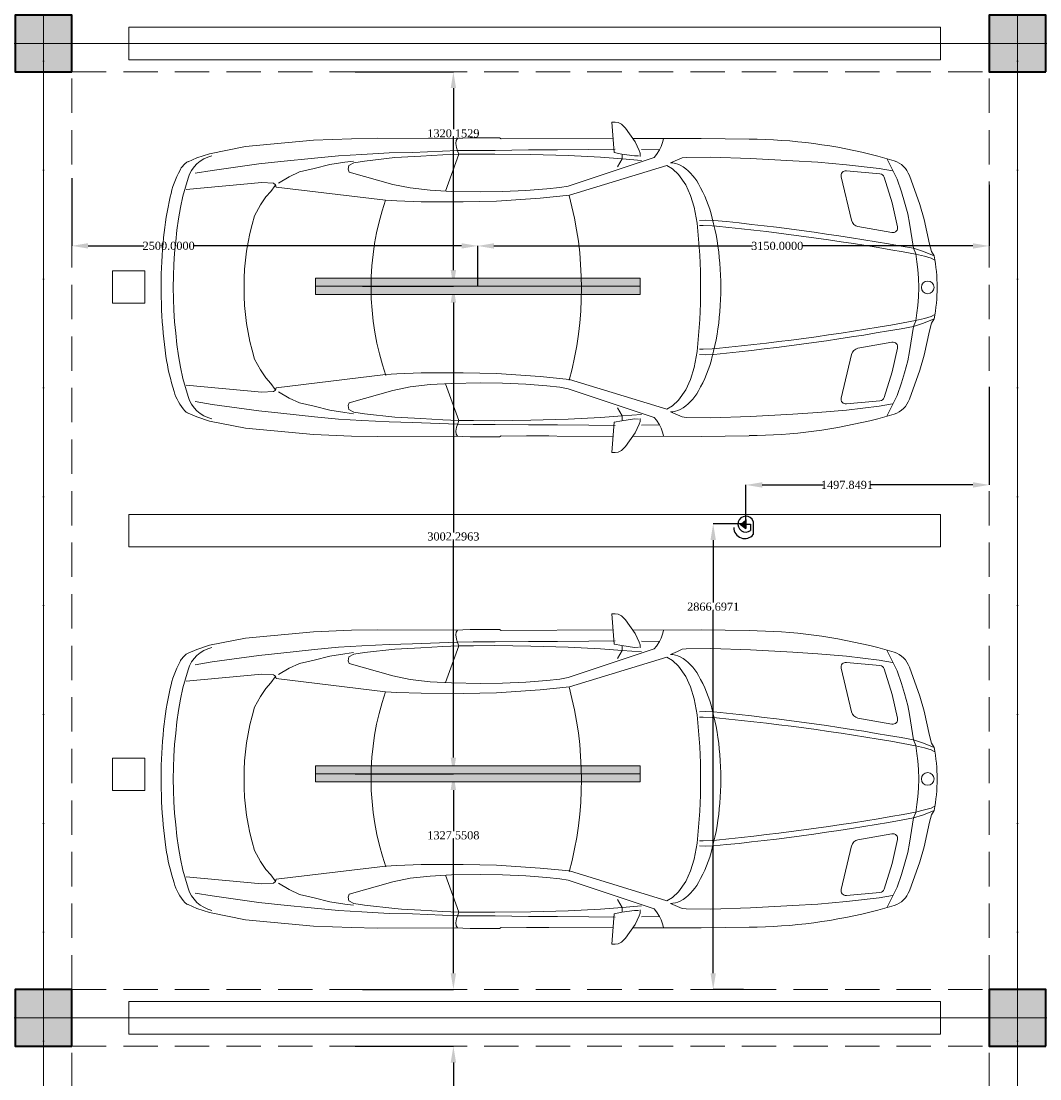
# Model space of a CAD drawing. Header units: inches. Extents: x -177438 to 34922, y -9538 to 55319.
# Tile 37 of 59: x 13631 to 19906, y -753 to 5760. Entities that reach past the tile are written whole.
import ezdxf
from ezdxf.enums import TextEntityAlignment as Align

# ---------------------------------------------------------------- set-up
doc = ezdxf.new("R2010")
doc.units = ezdxf.units.IN
doc.header["$MEASUREMENT"] = 0
doc.linetypes.add('Dot & Dashed', pattern=[670.277762, 317.5, -176.388889, 0, -176.388874])
doc.linetypes.add('Hidden', pattern=[317.5, 211.666667, -105.833333])
for name, color, linetype in [('- განათება', 7, 'Continuous'), ('Structural - Bearing', 7, 'Continuous'), ('Structural - Grid', 7, 'Continuous')]:
    doc.layers.add(name, color=color, linetype=linetype)
for name, color, linetype, lineweight in [('New_2D Drafting - General_Pen_No__2', 8, 'Continuous', 15), ('New_Interior - Furniture _Pen_No__1', 7, 'Continuous', 13), ('Structural - Bearing_Pen_No__20', 1, 'Continuous', 0)]:
    doc.layers.add(name, color=color, linetype=linetype, lineweight=lineweight)
for name, color, linetype, lineweight, true_color in [('Structural - Bearing_Pen_No__102', 7, 'Continuous', 13, 0xcccccc), ('Structural - Bearing_Pen_No__161', 7, 'Continuous', 13, 0x6a6a6a), ('Structural - Bearing_Pen_No__28', 7, 'Continuous', 35, 0xa80f02), ('Structural - Bearing_Pen_No__81', 7, 'Continuous', 20, 0x6a6a6a), ('Structural - Grid_Pen_No__81', 7, 'Continuous', 20, 0x6a6a6a)]:
    doc.layers.add(name, color=color, linetype=linetype, lineweight=lineweight, true_color=true_color)
doc.styles.add('GENERATED_STYLE_3', font='txt')
doc.styles.get("Standard").update_dxf_attribs({"font": 'arial.ttf'})
doc.dimstyles.get("Standard").update_dxf_attribs({"dimtxt": 0.18, "dimasz": 0.18, "dimexe": 0.18, "dimexo": 0.0625, "dimgap": 0.09, "dimtad": 0, "dimtih": 1, "dimtoh": 1, "dimdec": 4, "dimzin": 0, "dimdsep": 46, "dimtxsty": 'Standard', "dimcen": 0.09, "dimadec": 0, "dimazin": 0, "dimtfac": 1, "dimtdec": 4, "dimtofl": 0, "dimtmove": 0, "dimatfit": 3, "dimfxl": 1, "dimtolj": 1, "dimtzin": 0, "dimarcsym": 0})

# ---------------------------------------------------------------- blocks, each defined once
blk = doc.blocks.new('Column_25', base_point=(-17008.8, 20663))
at = {"layer": 'Structural - Bearing_Pen_No__161', "linetype": 'Continuous', "lineweight": 0, "true_color": 0x6a6a6a}
blk.add_hatch(color=251, dxfattribs=at).paths.add_polyline_path([(-16833.8, 20488), (-16833.8, 20838), (-17183.8, 20838), (-17183.8, 20488)])
at = {"layer": 'Structural - Bearing_Pen_No__20', "color": 1, "linetype": 'Continuous', "lineweight": 0}
for p, q in [((-17008.8, 20743), (-17008.8, 20918)), ((-17088.8, 20663), (-17263.8, 20663)), ((-16928.8, 20663), (-16753.8, 20663)), ((-17008.8, 20583), (-17008.8, 20408))]:
    blk.add_line(p, q, dxfattribs=at)
blk.add_point((-17008.8, 20663), dxfattribs=at)
at = {"layer": 'Structural - Bearing_Pen_No__28', "color": 14, "linetype": 'Continuous', "lineweight": 35, "true_color": 0xa80f02, "flags": 128}
blk.add_lwpolyline([(-16833.8, 20488), (-16833.8, 20838), (-17183.8, 20838), (-17183.8, 20488)], close=True, dxfattribs=at)
blk = doc.blocks.new('Column_26', base_point=(-17008.8, 26663))
at = {"layer": 'Structural - Bearing_Pen_No__161', "linetype": 'Continuous', "lineweight": 0, "true_color": 0x6a6a6a}
blk.add_hatch(color=251, dxfattribs=at).paths.add_polyline_path([(-16833.8, 26488), (-16833.8, 26838), (-17183.8, 26838), (-17183.8, 26488)])
at = {"layer": 'Structural - Bearing_Pen_No__20', "color": 1, "linetype": 'Continuous', "lineweight": 0}
for p, q in [((-17008.8, 26743), (-17008.8, 26918)), ((-17088.8, 26663), (-17263.8, 26663)), ((-16928.8, 26663), (-16753.8, 26663)), ((-17008.8, 26583), (-17008.8, 26408))]:
    blk.add_line(p, q, dxfattribs=at)
blk.add_point((-17008.8, 26663), dxfattribs=at)
at = {"layer": 'Structural - Bearing_Pen_No__28', "color": 14, "linetype": 'Continuous', "lineweight": 35, "true_color": 0xa80f02, "flags": 128}
blk.add_lwpolyline([(-16833.8, 26488), (-16833.8, 26838), (-17183.8, 26838), (-17183.8, 26488)], close=True, dxfattribs=at)
blk = doc.blocks.new('Column_29', base_point=(-11008.8, 20663))
at = {"layer": 'Structural - Bearing_Pen_No__161', "linetype": 'Continuous', "lineweight": 0, "true_color": 0x6a6a6a}
blk.add_hatch(color=251, dxfattribs=at).paths.add_polyline_path([(-10833.8, 20488), (-10833.8, 20838), (-11183.8, 20838), (-11183.8, 20488)])
at = {"layer": 'Structural - Bearing_Pen_No__20', "color": 1, "linetype": 'Continuous', "lineweight": 0}
for p, q in [((-11008.8, 20743), (-11008.8, 20918)), ((-11088.8, 20663), (-11263.8, 20663)), ((-10928.8, 20663), (-10753.8, 20663)), ((-11008.8, 20583), (-11008.8, 20408))]:
    blk.add_line(p, q, dxfattribs=at)
blk.add_point((-11008.8, 20663), dxfattribs=at)
at = {"layer": 'Structural - Bearing_Pen_No__28', "color": 14, "linetype": 'Continuous', "lineweight": 35, "true_color": 0xa80f02, "flags": 128}
blk.add_lwpolyline([(-10833.8, 20488), (-10833.8, 20838), (-11183.8, 20838), (-11183.8, 20488)], close=True, dxfattribs=at)
blk = doc.blocks.new('Column_30', base_point=(-11008.8, 26663))
at = {"layer": 'Structural - Bearing_Pen_No__161', "linetype": 'Continuous', "lineweight": 0, "true_color": 0x6a6a6a}
blk.add_hatch(color=251, dxfattribs=at).paths.add_polyline_path([(-10833.8, 26488), (-10833.8, 26838), (-11183.8, 26838), (-11183.8, 26488)])
at = {"layer": 'Structural - Bearing_Pen_No__20', "color": 1, "linetype": 'Continuous', "lineweight": 0}
for p, q in [((-11008.8, 26743), (-11008.8, 26918)), ((-11088.8, 26663), (-11263.8, 26663)), ((-10928.8, 26663), (-10753.8, 26663)), ((-11008.8, 26583), (-11008.8, 26408))]:
    blk.add_line(p, q, dxfattribs=at)
blk.add_point((-11008.8, 26663), dxfattribs=at)
at = {"layer": 'Structural - Bearing_Pen_No__28', "color": 14, "linetype": 'Continuous', "lineweight": 35, "true_color": 0xa80f02, "flags": 128}
blk.add_lwpolyline([(-10833.8, 26488), (-10833.8, 26838), (-11183.8, 26838), (-11183.8, 26488)], close=True, dxfattribs=at)
blk = doc.blocks.new('Standard grid marker')
at = {"layer": 'Structural - Grid_Pen_No__81', "color": 251, "linetype": 'Continuous', "lineweight": 20, "true_color": 0x6a6a6a}
blk.add_line((1000, 0), (51328.1, 0), dxfattribs=at)
at = {"layer": 'Structural - Grid_Pen_No__81', "color": 251, "lineweight": 20, "true_color": 0x6a6a6a, "style": 'GENERATED_STYLE_3'}
for tag, p in [('AC_MarkerText_1_0', (-100, -144)), ('AC_MarkerText_1_1', (52428.1, -144))]:
    blk.add_attdef(tag, text='', height=100, rotation=180, dxfattribs=at).set_placement(p, align=Align.TOP_CENTER)
blk = doc.blocks.new('Standard grid marker_2')
at = {"layer": 'Structural - Grid_Pen_No__81', "color": 251, "linetype": 'Continuous', "lineweight": 20, "true_color": 0x6a6a6a}
blk.add_line((1000, 0), (27734.9, 0), dxfattribs=at)
at = {"layer": 'Structural - Grid_Pen_No__81', "color": 251, "lineweight": 20, "true_color": 0x6a6a6a, "style": 'GENERATED_STYLE_3'}
for tag, p in [('AC_MarkerText_1_0', (-1.5, -46.7)), ('AC_MarkerText_1_1', (28933.4, -46.7))]:
    blk.add_attdef(tag, text='', height=100, rotation=270, dxfattribs=at).set_placement(p, align=Align.TOP_CENTER)
blk = doc.blocks.new('Parking Place')
at = {"layer": 'New_Interior - Furniture _Pen_No__1', "color": 7, "linetype": 'Continuous', "lineweight": 13, "flags": 128}
for points in [[(1400, 4900), (1600, 4900), (1600, 5100), (1400, 5100)], [(4400, 4900), (4600, 4900), (4600, 5100), (4400, 5100)], [(-100, 0), (100, 0), (100, 5000), (-100, 5000)], [(2900, 0), (3100, 0), (3100, 5000), (2900, 5000)], [(5900, 0), (6100, 0), (6100, 5000), (5900, 5000)]]:
    blk.add_lwpolyline(points, close=True, dxfattribs=at)
blk = doc.blocks.new('Parking Place_2')
at = {"layer": 'New_Interior - Furniture _Pen_No__1', "color": 7, "linetype": 'Continuous', "lineweight": 13, "flags": 128}
for points in [[(1393.75, 4900), (1593.75, 4900), (1593.75, 5100), (1393.75, 5100)], [(4381.25, 4900), (4581.25, 4900), (4581.25, 5100), (4381.25, 5100)], [(2887.5, 0), (3087.5, 0), (3087.5, 5000), (2887.5, 5000)], [(5875, 0), (6075, 0), (6075, 5000), (5875, 5000)]]:
    blk.add_lwpolyline(points, close=True, dxfattribs=at)
blk = doc.blocks.new('Car Symbol 27')
at = {"layer": 'New_Interior - Furniture _Pen_No__1', "color": 7, "linetype": 'Continuous', "lineweight": 13}
for p, q in [((-1983.9, 1016.7), (-2004, 1016.7)), ((-2004, 1016.7), (-1988.6, 830.1)), ((-1964.9, 1014.4), (-1983.9, 1016.7)), ((-1944.8, 1004.3), (-1964.9, 1014.4)), ((-1919.1, 979.7), (-1944.8, 1004.3)), ((-1861.1, 895.8), (-1919.1, 979.7)), ((-3606.5, 915.3), (-3842.3, 905.7)), ((-3450, 918.4), (-3606.5, 915.3)), ((-2966.2, 916.5), (-3450, 918.4)), ((-2876.8, 920.8), (-2966.2, 916.5)), ((-2954.6, 917.1), (-2962.8, 904.3)), ((-2695.9, 920.8), (-2876.8, 920.8)), ((-2685.9, 914), (-2695.9, 920.8)), ((-1998.6, 917.2), (-2684.7, 914.1)), ((-2392, 914.8), (-2530.4, 914.8)), ((-1452.9, 917.2), (-1876.8, 917.1)), ((-1689.1, 897.8), (-1685.5, 917.1)), ((-1158.3, 913.1), (-1452.9, 917.2)), ((-4261.3, 866.7), (-4482.6, 822.9)), ((-3842.3, 905.7), (-4261.3, 866.7)), ((-2962.8, 904.3), (-2965.1, 886.4)), ((-2965.1, 886.4), (-2960.7, 860.7)), ((-2960.7, 860.7), (-2951.8, 839.5)), ((-2146.2, 848.2), (-2338.3, 846.3)), ((-1984.1, 850.2), (-2146.2, 848.2)), ((-1835.5, 843.2), (-1861.1, 895.8)), ((-1710.4, 846.4), (-1821, 848.8)), ((-1710.4, 846.4), (-1700.3, 867.6)), ((-1700.3, 867.6), (-1689.1, 897.8)), ((-4559.4, 797.3), (-4613.8, 774.1)), ((-4482.6, 822.9), (-4559.4, 797.3)), ((-3835.7, 796.2), (-4042.4, 775.3)), ((-3688.1, 810.5), (-3835.7, 796.2)), ((-3542.9, 819.2), (-3688.1, 810.5)), ((-3376.4, 827.9), (-3542.9, 819.2)), ((-3340.7, 798.8), (-3528.4, 777.9)), ((-3232.2, 831), (-3376.4, 827.9)), ((-3298.8, 802), (-3340.7, 798.8)), ((-3179.4, 807.8), (-3298.8, 802)), ((-3232.2, 831), (-2953.9, 842)), ((-3044.7, 815.7), (-3179.4, 807.8)), ((-2946.2, 819.4), (-3044.7, 815.7)), ((-2946.2, 819.4), (-3028.5, 593.2)), ((-2857.9, 843.8), (-2953.9, 842)), ((-2951.8, 839.5), (-2946.2, 819.4)), ((-2855.6, 820.2), (-2946.2, 819.4)), ((-2721.6, 843.6), (-2857.9, 843.8)), ((-2725.4, 821.1), (-2855.6, 820.2)), ((-2503.2, 817.7), (-2725.4, 821.1)), ((-2518.2, 846.6), (-2721.6, 843.6)), ((-2338.3, 846.3), (-2518.2, 846.6)), ((-2272.6, 811.5), (-2503.2, 817.7)), ((-2272.8, 623.8), (-1744, 800.6)), ((-2074.4, 801.2), (-2272.6, 811.5)), ((-1940.7, 790.9), (-2074.4, 801.2)), ((-1988.6, 830.1), (-1942.8, 821.1)), ((-1940.7, 790.9), (-1968.7, 741.8)), ((-1942.8, 821.1), (-1863.5, 809.8)), ((-1940.6, 820), (-1940.7, 790.9)), ((-1821, 782), (-1940.7, 790.9)), ((-1863.5, 809.8), (-1838.9, 810.8)), ((-1830, 826.5), (-1835.5, 843.2)), ((-1828.9, 806.4), (-1830, 826.5)), ((-1744, 800.6), (-1728.3, 817.4)), ((-1728.3, 817.4), (-1710.4, 846.4)), ((-1643.5, 767), (-1599.9, 784.8)), ((-1599.9, 784.8), (-1570.8, 798.1)), ((-1570.8, 798.1), (-1546.2, 800.3)), ((-1546.2, 800.3), (-1393.1, 802.3)), ((-1393.1, 802.3), (-1150.7, 794.1)), ((-1150.7, 794.1), (-888.1, 780.2)), ((-264.4, 779.9), (-366.4, 808.7)), ((-309.9, 792.7), (-273.7, 720)), ((-4464.9, 720.2), (-4571, 702.5)), ((-4178.7, 761), (-4464.9, 720.2)), ((-4042.4, 775.3), (-4178.7, 761)), ((-3836.9, 731.4), (-3927.4, 711.5)), ((-3740.8, 755.9), (-3836.9, 731.4)), ((-3649.1, 770.2), (-3740.8, 755.9)), ((-3594.3, 778), (-3649.1, 770.2)), ((-3623.4, 751.2), (-3627.8, 727.5)), ((-3627.8, 727.5), (-3621.3, 709.9)), ((-3593.2, 767.9), (-3623.4, 751.2)), ((-3528.4, 777.9), (-3593.2, 767.9)), ((-1665.9, 750.2), (-2265.1, 566.8)), ((-1631.2, 730.1), (-1665.9, 750.2)), ((-1593.7, 694.3), (-1631.2, 730.1)), ((-888.1, 780.2), (-734, 771.1)), ((-734, 771.1), (-558.6, 755.1)), ((-352.2, 699.1), (-558.9, 718)), ((-558.6, 755.1), (-356.4, 731.3)), ((-356.4, 731.3), (-275.9, 717.8)), ((-273.7, 720), (-247, 666.3)), ((-4647.2, 561.8), (-4614.1, 671.9)), ((-3991.2, 681.4), (-4057.1, 642.4)), ((-3927.4, 711.5), (-3991.2, 681.4)), ((-3621.3, 709.9), (-3352.1, 634.5)), ((-1548.7, 631.6), (-1593.7, 694.3)), ((-527.7, 412.9), (-590.8, 681.2)), ((-326.2, 678.2), (-276.9, 520.2)), ((-247, 666.3), (-219.2, 588.1)), ((-170.9, 688.4), (-107, 510.6)), ((-4159.9, 645.9), (-4625.9, 602)), ((-4088.4, 641.3), (-4159.9, 645.9)), ((-4105.3, 591.1), (-4134.4, 557.6)), ((-4077.3, 627.9), (-4105.3, 591.1)), ((-4075, 632.4), (-4088.4, 641.3)), ((-4070.6, 617.8), (-4075, 632.4)), ((-3398.1, 536.3), (-4070.6, 617.8)), ((-3352.1, 634.5), (-3247.1, 612)), ((-3247.1, 612), (-3122, 598.4)), ((-3122, 598.4), (-2990.8, 591.1)), ((-2990.8, 591.1), (-2812.5, 587.9)), ((-2812.5, 587.9), (-2677.3, 589.9)), ((-2677.3, 589.9), (-2533.2, 596.3)), ((-2533.2, 596.3), (-2404.7, 606.2)), ((-2404.7, 606.2), (-2324.2, 615)), ((-2324.2, 615), (-2272.8, 623.8)), ((-1519.8, 566.7), (-1548.7, 631.6)), ((-219.2, 588.1), (-200.3, 525.5)), ((-4134.4, 557.6), (-4168, 508.5)), ((-3328.4, 532.4), (-3398.1, 536.3)), ((-3178.7, 527.2), (-3328.4, 532.4)), ((-2919.6, 526), (-3178.7, 527.2)), ((-2714.5, 530.5), (-2919.6, 526)), ((-2445.7, 548.9), (-2714.5, 530.5)), ((-2265, 566.8), (-2445.7, 548.9)), ((-1496.4, 493), (-1519.8, 566.7)), ((-200.3, 525.5), (-181.4, 452.8)), ((-4168, 508.5), (-4205, 441.5)), ((-1478.7, 395.7), (-1496.4, 493)), ((-244, 373.6), (-276.9, 520.2)), ((-107, 510.6), (-80.3, 418)), ((-1426.2, 414.6), (-1463, 412.5)), ((-1374.8, 412.3), (-1426.2, 414.6)), ((-181.4, 452.8), (-170.3, 395.8)), ((-170.3, 395.8), (-146, 240.5)), ((-46.5, 267.1), (-80.3, 418)), ((-1440.4, 380.1), (-1463, 380.1)), ((-1386.8, 378.5), (-1440.4, 380.1)), ((-1360, 376.2), (-1386.8, 378.5)), ((-278.6, 337.5), (-487.9, 375.2)), ((-46.5, 267.1), (-35, 221.2)), ((-146, 240.5), (-131.5, 206.9)), ((-89.5, 222.8), (-146, 240.5)), ((-133.7, 204.7), (-77.9, 191.2)), ((-131.5, 206.9), (-124.9, 156.6)), ((-23.1, 195.6), (-89.5, 222.8)), ((-18.7, 194.4), (-35, 221.2)), ((-124.9, 156.6), (-118.3, 110.8)), ((-77.9, 191.2), (-36.6, 180)), ((-36.6, 180), (-18.7, 169.9)), ((-118.3, 110.8), (-115, 57.2)), ((-115, 57.2), (-112.5, 0)), ((-118.3, -110.8), (-115, -57.2)), ((-115, -57.2), (-112.5, 0)), ((-124.9, -156.6), (-118.3, -110.8)), ((-133.7, -204.7), (-77.9, -191.2)), ((-131.5, -206.9), (-124.9, -156.6)), ((-77.9, -191.2), (-36.6, -180)), ((-36.6, -180), (-18.7, -169.9)), ((-18.7, -194.4), (-35, -221.2)), ((-170.3, -395.8), (-146, -240.5)), ((-146, -240.5), (-131.5, -206.9)), ((-89.5, -222.8), (-146, -240.5)), ((-23.1, -195.6), (-89.5, -222.8)), ((-46.5, -267.1), (-35, -221.2)), ((-46.5, -267.1), (-80.3, -418)), ((-1440.4, -380.1), (-1463, -380.1)), ((-1386.8, -378.5), (-1440.4, -380.1)), ((-1360, -376.2), (-1386.8, -378.5)), ((-278.6, -337.5), (-487.9, -375.2)), ((-244, -373.6), (-276.9, -520.2)), ((-4168, -508.5), (-4205, -441.5)), ((-1478.7, -395.7), (-1496.4, -493)), ((-1426.2, -414.6), (-1463, -412.5)), ((-1374.8, -412.3), (-1426.2, -414.6)), ((-527.7, -412.9), (-590.8, -681.2)), ((-200.3, -525.5), (-181.4, -452.8)), ((-181.4, -452.8), (-170.3, -395.8)), ((-107, -510.6), (-80.3, -418)), ((-4134.4, -557.6), (-4168, -508.5)), ((-1496.4, -493), (-1519.8, -566.7)), ((-326.2, -678.2), (-276.9, -520.2)), ((-170.9, -688.4), (-107, -510.6)), ((-4647.2, -561.8), (-4614.1, -671.9)), ((-4105.3, -591.1), (-4134.4, -557.6)), ((-3398.1, -536.3), (-4070.6, -617.8)), ((-3328.4, -532.4), (-3398.1, -536.3)), ((-3178.7, -527.2), (-3328.4, -532.4)), ((-2919.6, -526), (-3178.7, -527.2)), ((-2714.5, -530.5), (-2919.6, -526)), ((-2445.7, -548.9), (-2714.5, -530.5)), ((-2265, -566.8), (-2445.7, -548.9)), ((-1665.9, -750.2), (-2265.1, -566.8)), ((-1519.8, -566.7), (-1548.7, -631.6)), ((-219.2, -588.1), (-200.3, -525.5)), ((-4159.9, -645.9), (-4625.9, -602)), ((-4088.4, -641.3), (-4159.9, -645.9)), ((-4077.3, -627.9), (-4105.3, -591.1)), ((-4075, -632.4), (-4088.4, -641.3)), ((-4070.6, -617.8), (-4075, -632.4)), ((-3991.2, -681.4), (-4057.1, -642.4)), ((-3621.3, -709.9), (-3352.1, -634.5)), ((-3352.1, -634.5), (-3247.1, -612)), ((-3247.1, -612), (-3122, -598.4)), ((-3122, -598.4), (-2990.8, -591.1)), ((-2946.2, -819.4), (-3028.5, -593.2)), ((-2990.8, -591.1), (-2812.5, -587.9)), ((-2812.5, -587.9), (-2677.3, -589.9)), ((-2677.3, -589.9), (-2533.2, -596.3)), ((-2533.2, -596.3), (-2404.7, -606.2)), ((-2404.7, -606.2), (-2324.2, -615)), ((-2324.2, -615), (-2272.8, -623.8)), ((-2272.8, -623.8), (-1744, -800.6)), ((-1548.7, -631.6), (-1593.7, -694.3)), ((-247, -666.3), (-219.2, -588.1)), ((-4464.9, -720.2), (-4571, -702.5)), ((-3927.4, -711.5), (-3991.2, -681.4)), ((-3836.9, -731.4), (-3927.4, -711.5)), ((-3627.8, -727.5), (-3621.3, -709.9)), ((-1593.7, -694.3), (-1631.2, -730.1)), ((-352.2, -699.1), (-558.9, -718)), ((-273.7, -720), (-247, -666.3)), ((-4559.4, -797.3), (-4613.8, -774.1)), ((-4178.7, -761), (-4464.9, -720.2)), ((-4042.4, -775.3), (-4178.7, -761)), ((-3835.7, -796.2), (-4042.4, -775.3)), ((-3740.8, -755.9), (-3836.9, -731.4)), ((-3649.1, -770.2), (-3740.8, -755.9)), ((-3594.3, -778), (-3649.1, -770.2)), ((-3623.4, -751.2), (-3627.8, -727.5)), ((-3593.2, -767.9), (-3623.4, -751.2)), ((-3528.4, -777.9), (-3593.2, -767.9)), ((-3340.7, -798.8), (-3528.4, -777.9)), ((-1940.7, -790.9), (-1968.7, -741.8)), ((-1631.2, -730.1), (-1665.9, -750.2)), ((-1643.5, -767), (-1599.9, -784.8)), ((-1150.7, -794.1), (-888.1, -780.2)), ((-888.1, -780.2), (-734, -771.1)), ((-734, -771.1), (-558.6, -755.1)), ((-558.6, -755.1), (-356.4, -731.3)), ((-264.4, -779.9), (-366.4, -808.7)), ((-356.4, -731.3), (-275.9, -717.8)), ((-309.9, -792.7), (-273.7, -720)), ((-4482.6, -822.9), (-4559.4, -797.3)), ((-4261.3, -866.7), (-4482.6, -822.9)), ((-3688.1, -810.5), (-3835.7, -796.2)), ((-3542.9, -819.2), (-3688.1, -810.5)), ((-3376.4, -827.9), (-3542.9, -819.2)), ((-3232.2, -831), (-3376.4, -827.9)), ((-3298.8, -802), (-3340.7, -798.8)), ((-3179.4, -807.8), (-3298.8, -802)), ((-3232.2, -831), (-2953.9, -842)), ((-3044.7, -815.7), (-3179.4, -807.8)), ((-2946.2, -819.4), (-3044.7, -815.7)), ((-2960.7, -860.7), (-2953.9, -841)), ((-2953.9, -841), (-2946.2, -819.4)), ((-2857.9, -843.8), (-2953.9, -842)), ((-2855.6, -820.2), (-2946.2, -819.4)), ((-2721.6, -843.6), (-2857.9, -843.8)), ((-2725.4, -821.1), (-2855.6, -820.2)), ((-2503.2, -817.7), (-2725.4, -821.1)), ((-2518.2, -846.6), (-2721.6, -843.6)), ((-2338.3, -846.3), (-2518.2, -846.6)), ((-2272.6, -811.5), (-2503.2, -817.7)), ((-2146.2, -848.2), (-2338.3, -846.3)), ((-2074.4, -801.2), (-2272.6, -811.5)), ((-1940.7, -790.9), (-2074.4, -801.2)), ((-2004, -1016.7), (-1988.6, -830.1)), ((-1988.6, -830.1), (-1942.8, -821.1)), ((-1942.8, -821.1), (-1863.5, -809.8)), ((-1821, -782), (-1940.7, -790.9)), ((-1940.6, -820), (-1940.7, -790.9)), ((-1863.5, -809.8), (-1838.9, -810.8)), ((-1835.5, -843.2), (-1861.1, -895.8)), ((-1830, -826.5), (-1835.5, -843.2)), ((-1828.9, -806.4), (-1830, -826.5)), ((-1710.4, -846.4), (-1821, -848.8)), ((-1744, -800.6), (-1728.3, -817.4)), ((-1728.3, -817.4), (-1710.4, -846.4)), ((-1710.4, -846.4), (-1700.3, -867.6)), ((-1599.9, -784.8), (-1570.8, -798.1)), ((-1570.8, -798.1), (-1546.2, -800.3)), ((-1546.2, -800.3), (-1393.1, -802.3)), ((-1393.1, -802.3), (-1150.7, -794.1)), ((-3842.3, -905.7), (-4261.3, -866.7)), ((-3606.5, -915.3), (-3842.3, -905.7)), ((-2965.1, -886.4), (-2960.7, -860.7)), ((-2962.8, -904.3), (-2965.1, -886.4)), ((-2954.6, -917.1), (-2962.8, -904.3)), ((-1984.1, -850.2), (-2146.2, -848.2)), ((-1861.1, -895.8), (-1919.1, -979.7)), ((-1700.3, -867.6), (-1689.1, -897.8)), ((-1689.1, -897.8), (-1685.5, -917.1)), ((-3450, -918.4), (-3606.5, -915.3)), ((-2966.2, -916.5), (-3450, -918.4)), ((-2876.8, -920.8), (-2966.2, -916.5)), ((-2695.9, -920.8), (-2876.8, -920.8)), ((-2685.9, -914), (-2695.9, -920.8)), ((-1998.6, -917.2), (-2684.7, -914.1)), ((-1452.9, -917.2), (-1876.8, -917.1)), ((-1158.3, -913.1), (-1452.9, -917.2)), ((-1983.9, -1016.7), (-2004, -1016.7)), ((-1964.9, -1014.4), (-1983.9, -1016.7)), ((-1944.8, -1004.3), (-1964.9, -1014.4)), ((-1919.1, -979.7), (-1944.8, -1004.3))]:
    blk.add_line(p, q, dxfattribs=at)
blk.add_circle((-57.9, 0), 39.1, dxfattribs=at)
for centre, radius, start, end in [((-1180, -2307.9), 3221, 75.36916, 89.61475), ((-4422.6, 614.3), 200, 102.99813, 163.26146), ((-4414.7, 561.8), 296, 137.75303, 164.57297), ((-4582.5, 705.3), 75.7, 116.25641, 132.7691), ((-4592, 723), 55.5, 112.99171, 115.54645), ((-1643.5, 634.9), 132, 62.67134, 90), ((-1726.3, 499.8), 290.3, 28.34945, 60.37994), ((-561.6, 688.1), 30, 84.78088, 193.23643), ((-312.1, 637.7), 150, 19.75545, 71.47088), ((-354.9, 669.2), 30, 17.33175, 84.78183), ((-3475.6, 243.3), 1287.3, 162.02808, 171.98842), ((-2192.2, 222.3), 832.4, 14.17197, 29.93663), ((-1944.4, 0), 2760.6, 168.25766, 191.74236), ((-1824.2, 0), 1662.8, 160.97668, 198.81628), ((-4369.4, 3.8), 2178.3, 344.82831, 15.10448), ((-2142.2, 34.3), 2636.9, 171.5296, 177.69036), ((-2728.8, 0), 1540.8, 163.34768, 196.65231), ((-5076.2, 0), 3619.2, 353.72275, 6.27725), ((-2877.3, 33.6), 1542.9, 4.31369, 14.73835), ((-2771.5, -14053.9), 14533.5, 79.59238, 84.48533), ((-479.1, 424.4), 50, 193.23683, 259.79265), ((-2753.7, -14059.8), 14503.1, 79.59238, 84.48533), ((-273.3, 367), 30, 259.79184, 12.65608), ((-1532.9, 0), 3247.1, 177.51962, 180.00085), ((-3210.7, 0), 1877.9, 355.42992, 4.56993), ((-1021.6, 0), 1021.6, 349.02719, 10.97288), ((-1505.4, 0), 3274.6, 179.99999, 180.16706), ((-1731, -5.1), 3049, 180.08431, 185.67459), ((-2877.3, -33.6), 1542.9, 345.26146, 355.68616), ((-2771.5, 14053.9), 14533.5, 275.51468, 280.40763), ((-2753.7, 14059.8), 14503.1, 275.51468, 280.40763), ((-2887.2, -128.9), 1886.2, 185.40305, 193.11311), ((-479.1, -424.4), 50, 100.20739, 166.76344), ((-273.3, -367), 30, 347.34436, 100.20808), ((-2192.2, -222.3), 832.4, 330.06304, 345.82785), ((-4110.2, -426.5), 627.7, 191.99187, 208.13274), ((-1726.3, -499.8), 290.3, 299.61936, 331.65022), ((-4422.6, -614.3), 200, 196.73854, 257.00187), ((-561.6, -688.1), 30, 166.76402, 275.21908), ((-354.9, -669.2), 30, 275.21817, 342.66825), ((-312.1, -637.7), 150, 288.52909, 340.24455), ((-4489.4, -620.3), 202.1, 210.34692, 218.91286), ((-4557.5, -675.7), 114.3, 218.74756, 231.27811), ((-4587, -712.5), 67.2, 231.27361, 246.53558), ((-1643.5, -634.9), 132, 269.99959, 297.32769), ((-1180, 2307.9), 3221, 270.38525, 284.63084)]:
    blk.add_arc(centre, radius, start, end, dxfattribs=at)
blk = doc.blocks.new('Beam_3', base_point=(-11008.8, 14663))
at = {"layer": 'Structural - Bearing_Pen_No__102', "color": 254, "linetype": 'Hidden', "lineweight": 13, "true_color": 0xcccccc}
for p, q in [((-11183.8, 20838), (-11183.8, 26488)), ((-11183.8, 14838), (-11183.8, 20488))]:
    blk.add_line(p, q, dxfattribs=at)
at = {"layer": 'Structural - Bearing_Pen_No__81', "color": 251, "linetype": 'Dot & Dashed', "lineweight": 20, "true_color": 0x6a6a6a}
blk.add_line((-11008.8, 14663), (-11008.8, 39096.2), dxfattribs=at)
blk = doc.blocks.new('Beam_4', base_point=(-17008.8, 14663))
at = {"layer": 'Structural - Bearing_Pen_No__102', "color": 254, "linetype": 'Hidden', "lineweight": 13, "true_color": 0xcccccc}
for p, q in [((-16833.8, 20838), (-16833.8, 26488)), ((-16833.8, 14838), (-16833.8, 20488))]:
    blk.add_line(p, q, dxfattribs=at)
at = {"layer": 'Structural - Bearing_Pen_No__81', "color": 251, "linetype": 'Dot & Dashed', "lineweight": 20, "true_color": 0x6a6a6a}
blk.add_line((-17008.8, 14663), (-17008.8, 39096.2), dxfattribs=at)
blk = doc.blocks.new('Beam_11', base_point=(-47008.8, 20663))
at = {"layer": 'Structural - Bearing_Pen_No__102', "color": 254, "linetype": 'Hidden', "lineweight": 13, "true_color": 0xcccccc}
for p, q in [((-16833.8, 20838), (-11183.8, 20838)), ((-16833.8, 20488), (-11183.8, 20488))]:
    blk.add_line(p, q, dxfattribs=at)
at = {"layer": 'Structural - Bearing_Pen_No__81', "color": 251, "linetype": 'Dot & Dashed', "lineweight": 20, "true_color": 0x6a6a6a}
blk.add_line((-47008.8, 20663), (991.2, 20663), dxfattribs=at)
blk = doc.blocks.new('Beam_12', base_point=(-47008.8, 26663))
at = {"layer": 'Structural - Bearing_Pen_No__102', "color": 254, "linetype": 'Hidden', "lineweight": 13, "true_color": 0xcccccc}
blk.add_line((-16833.8, 26488), (-11183.8, 26488), dxfattribs=at)
at = {"layer": 'Structural - Bearing_Pen_No__81', "color": 251, "linetype": 'Dot & Dashed', "lineweight": 20, "true_color": 0x6a6a6a}
blk.add_line((-47008.8, 26663), (991.2, 26663), dxfattribs=at)
blk = doc.blocks.new('მოძრაობის დეტექტორი')
at = {"layer": '- განათება'}
h = blk.add_hatch(color=6, dxfattribs=at)
h.dxf.hatch_style = 1
h.paths.add_polyline_path([(-100, -1), (1, -123), (100, 1)])
at = {"layer": '- განათება', "color": 6}
for p, q in [((-100, -1), (100, 1)), ((-58, 165), (233, 165)), ((0, 106), (143, 106)), ((1, -123), (100, 1))]:
    blk.add_line(p, q, dxfattribs=at)
blk.add_lwpolyline([(0, 0), (0, 106)], dxfattribs=at)
for centre, radius, start, end in [((3, 0), 176, 110.3272, 37.1447), ((77, -23), 245, 270.0765, 50.2358)]:
    blk.add_arc(centre, radius, start, end, dxfattribs=at)
blk = doc.blocks.new('მოძრაობის დედექტორი')
at = {"layer": '- განათება', "color": 6}
blk.add_blockref('მოძრაობის დეტექტორი', (0, 0), dxfattribs=at)
blk = doc.blocks.new('*D992')
at = {"layer": '- განათება', "color": 0, "lineweight": -2, "transparency": 16777216}
for p, q in [((15688.4, 5447.3), (16293.8, 5447.3)), ((16293.7, 5347.3), (16293.7, 5094.3)), ((16293.7, 4227.1), (16293.7, 5043)), ((15734.4, 4127.1), (16293.8, 4127.1))]:
    blk.add_line(p, q, dxfattribs=at)
at = {"layer": '- განათება', "color": 0, "transparency": 16777216}
for points in [[(16277, 5347.3), (16310.3, 5347.3), (16293.7, 5447.3)], [(16277, 4227.1), (16310.3, 4227.1), (16293.7, 4127.1)]]:
    blk.add_solid(points, dxfattribs=at)
at = {"layer": 'Defpoints', "color": 0, "transparency": 16777216}
for p in [(15688.4, 5447.3), (16293.7, 5447.3), (15734.4, 4127.1)]:
    blk.add_point(p, dxfattribs=at)
at = {"layer": '- განათება', "color": 0, "transparency": 16777216, "insert": (16293.7, 5068.6), "char_height": 50, "attachment_point": 5}
blk.add_mtext('\\A1;{\\fSylfaen|b0|i0|c0|p18;1320.1529}', dxfattribs=at)
blk = doc.blocks.new('*D993')
at = {"layer": '- განათება', "color": 0, "lineweight": -2, "transparency": 16777216}
for p, q in [((13943.7, 4792.9), (13943.7, 4375.8)), ((14043.7, 4376), (14387.6, 4376)), ((16343.7, 4376), (14692.1, 4376)), ((16443.7, 4127.2), (16443.7, 4376.2))]:
    blk.add_line(p, q, dxfattribs=at)
at = {"layer": '- განათება', "color": 0, "transparency": 16777216}
for points in [[(14043.7, 4392.7), (14043.7, 4359.3), (13943.7, 4376)], [(16343.7, 4392.7), (16343.7, 4359.3), (16443.7, 4376)]]:
    blk.add_solid(points, dxfattribs=at)
at = {"layer": 'Defpoints', "color": 0, "transparency": 16777216}
for p in [(13943.7, 4793), (13943.7, 4376), (16443.7, 4127.1)]:
    blk.add_point(p, dxfattribs=at)
at = {"layer": '- განათება', "color": 0, "transparency": 16777216, "insert": (14539.9, 4376), "char_height": 50, "attachment_point": 5}
blk.add_mtext('\\A1;{\\fSylfaen|b0|i0|c0|p18;2500.0000}', dxfattribs=at)
blk = doc.blocks.new('*D994')
at = {"layer": '- განათება', "color": 0, "lineweight": -2, "transparency": 16777216}
for p, q in [((19593.7, 4752.4), (19593.7, 4375.4)), ((16443.7, 4127.2), (16443.7, 4375.8)), ((16543.7, 4375.6), (18136.9, 4375.6)), ((19493.7, 4375.6), (18440.1, 4375.6))]:
    blk.add_line(p, q, dxfattribs=at)
at = {"layer": '- განათება', "color": 0, "transparency": 16777216}
for points in [[(16543.7, 4392.3), (16543.7, 4359), (16443.7, 4375.6)], [(19493.7, 4392.3), (19493.7, 4359), (19593.7, 4375.6)]]:
    blk.add_solid(points, dxfattribs=at)
at = {"layer": 'Defpoints', "color": 0, "transparency": 16777216}
for p in [(19593.7, 4752.5), (16443.7, 4375.6), (16443.7, 4127.1)]:
    blk.add_point(p, dxfattribs=at)
at = {"layer": '- განათება', "color": 0, "transparency": 16777216, "insert": (18288.5, 4375.6), "char_height": 50, "attachment_point": 5}
blk.add_mtext('\\A1;{\\fSylfaen|b0|i0|c0|p18;3150.0000}', dxfattribs=at)
blk = doc.blocks.new('*D995')
at = {"layer": '- განათება', "color": 0, "lineweight": -2, "transparency": 16777216}
for p, q in [((16120.1, 4127.1), (16293.8, 4127.1)), ((16293.7, 4027.1), (16293.7, 2612)), ((16293.7, 1224.8), (16293.7, 2560.6)), ((15688.4, 1124.8), (16293.8, 1124.8))]:
    blk.add_line(p, q, dxfattribs=at)
at = {"layer": '- განათება', "color": 0, "transparency": 16777216}
for points in [[(16277, 4027.1), (16310.3, 4027.1), (16293.7, 4127.1)], [(16277, 1224.8), (16310.3, 1224.8), (16293.7, 1124.8)]]:
    blk.add_solid(points, dxfattribs=at)
at = {"layer": 'Defpoints', "color": 0, "transparency": 16777216}
for p in [(16120, 4127.1), (16293.7, 4127.1), (15688.4, 1124.8)]:
    blk.add_point(p, dxfattribs=at)
at = {"layer": '- განათება', "color": 0, "transparency": 16777216, "insert": (16293.7, 2586.3), "char_height": 50, "attachment_point": 5}
blk.add_mtext('\\A1;{\\fSylfaen|b0|i0|c0|p18;3002.2963}', dxfattribs=at)
blk = doc.blocks.new('*D996')
at = {"layer": '- განათება', "color": 0, "lineweight": -2, "transparency": 16777216}
for p, q in [((15688.4, 1124.8), (16293.8, 1124.8)), ((16293.7, 1024.8), (16293.7, 771.8)), ((16293.7, -102.7), (16293.7, 720.5)), ((15734.4, -202.7), (16293.8, -202.7))]:
    blk.add_line(p, q, dxfattribs=at)
at = {"layer": '- განათება', "color": 0, "transparency": 16777216}
for points in [[(16277, 1024.8), (16310.3, 1024.8), (16293.7, 1124.8)], [(16277, -102.7), (16310.3, -102.7), (16293.7, -202.7)]]:
    blk.add_solid(points, dxfattribs=at)
at = {"layer": 'Defpoints', "color": 0, "transparency": 16777216}
for p in [(15688.4, 1124.8), (16293.7, 1124.8), (15734.4, -202.7)]:
    blk.add_point(p, dxfattribs=at)
at = {"layer": '- განათება', "color": 0, "transparency": 16777216, "insert": (16293.7, 746.2), "char_height": 50, "attachment_point": 5}
blk.add_mtext('\\A1;{\\fSylfaen|b0|i0|c0|p18;1327.5508}', dxfattribs=at)
blk = doc.blocks.new('*D997')
at = {"layer": '- განათება', "color": 0, "lineweight": -2, "transparency": 16777216}
for p, q in [((15688.4, -552.7), (16293.8, -552.7)), ((16293.7, -652.7), (16293.7, -858)), ((16293.7, -1775.2), (16293.7, -909.3)), ((15734.4, -1875.2), (16293.8, -1875.2))]:
    blk.add_line(p, q, dxfattribs=at)
at = {"layer": '- განათება', "color": 0, "transparency": 16777216}
for points in [[(16277, -652.7), (16310.3, -652.7), (16293.7, -552.7)], [(16277, -1775.2), (16310.3, -1775.2), (16293.7, -1875.2)]]:
    blk.add_solid(points, dxfattribs=at)
at = {"layer": 'Defpoints', "color": 0, "transparency": 16777216}
for p in [(15688.4, -552.7), (16293.7, -552.7), (15734.4, -1875.2)]:
    blk.add_point(p, dxfattribs=at)
at = {"layer": '- განათება', "color": 0, "transparency": 16777216, "insert": (16293.7, -883.7), "char_height": 50, "attachment_point": 5}
blk.add_mtext('\\A1;{\\fSylfaen|b0|i0|c0|p18;1322.4492}', dxfattribs=at)
blk = doc.blocks.new('*D1010')
at = {"layer": '- განათება', "color": 0, "lineweight": -2, "transparency": 16777216}
for p, q in [((19593.7, 3508.4), (19593.7, 2903.8)), ((18095.9, 2662.5), (18095.9, 2904.2)), ((18195.9, 2904), (18571, 2904)), ((19493.7, 2904), (18864.8, 2904))]:
    blk.add_line(p, q, dxfattribs=at)
at = {"layer": '- განათება', "color": 0, "transparency": 16777216}
for points in [[(18195.9, 2920.7), (18195.9, 2887.3), (18095.9, 2904)], [(19493.7, 2920.7), (19493.7, 2887.3), (19593.7, 2904)]]:
    blk.add_solid(points, dxfattribs=at)
at = {"layer": 'Defpoints', "color": 0, "transparency": 16777216}
for p in [(19593.7, 3508.4), (18095.9, 2904), (18095.9, 2662.5)]:
    blk.add_point(p, dxfattribs=at)
at = {"layer": '- განათება', "color": 0, "transparency": 16777216, "insert": (18717.9, 2904), "char_height": 50, "attachment_point": 5}
blk.add_mtext('\\A1;{\\fSylfaen|b0|i0|c0|p18;1497.8491}', dxfattribs=at)
blk = doc.blocks.new('*D1011')
at = {"layer": '- განათება', "color": 0, "lineweight": -2, "transparency": 16777216}
for p, q in [((18095, 2664), (17893.8, 2664)), ((17894, 2564), (17894, 2179.6)), ((17894, -102.7), (17894, 2128.1)), ((18080.4, -202.7), (17893.8, -202.7))]:
    blk.add_line(p, q, dxfattribs=at)
at = {"layer": '- განათება', "color": 0, "transparency": 16777216}
for points in [[(17877.4, 2564), (17910.7, 2564), (17894, 2664)], [(17877.4, -102.7), (17910.7, -102.7), (17894, -202.7)]]:
    blk.add_solid(points, dxfattribs=at)
at = {"layer": 'Defpoints', "color": 0, "transparency": 16777216}
for p in [(17894, 2664), (18095.1, 2664), (18080.5, -202.7)]:
    blk.add_point(p, dxfattribs=at)
at = {"layer": '- განათება', "color": 0, "transparency": 16777216, "insert": (17894, 2153.9), "char_height": 50, "attachment_point": 5}
blk.add_mtext('\\A1;{\\fSylfaen|b0|i0|c0|p18;2866.6971}', dxfattribs=at)

msp = doc.modelspace()

# ---------------------------------------------------------------- hatches: boundary and pattern name
at = {"layer": '- განათება', "linetype": 'Continuous', "lineweight": 0, "true_color": 0xbfbf00}
for points in [[(15443.71602, 4077.13108), (15443.71602, 4177.13108), (17443.71602, 4177.13108), (17443.71602, 4077.13108)], [(15443.71602, 1074.83473), (15443.71602, 1174.83473), (17443.71602, 1174.83473), (17443.71602, 1074.83473)]]:
    msp.add_hatch(color=52, dxfattribs=at).paths.add_polyline_path(points)

# ---------------------------------------------------------------- linework, layer by layer
at = {"layer": '- განათება', "color": 7, "linetype": 'Continuous', "lineweight": 13}
for p, q in [((15443.71602, 4127.13108), (17443.71602, 4127.13108)), ((15443.71602, 1124.83473), (17443.71602, 1124.83473))]:
    msp.add_line(p, q, dxfattribs=at)
at = {"layer": '- განათება', "color": 8, "linetype": 'Continuous', "lineweight": 15, "flags": 128}
for points in [[(15443.71602, 4077.13108), (15443.71602, 4177.13108), (17443.71602, 4177.13108), (17443.71602, 4077.13108)], [(15443.71602, 1074.83473), (15443.71602, 1174.83473), (17443.71602, 1174.83473), (17443.71602, 1074.83473)]]:
    msp.add_lwpolyline(points, close=True, dxfattribs=at)
at = {"layer": 'New_2D Drafting - General_Pen_No__2', "color": 8, "linetype": 'Continuous', "lineweight": 15, "flags": 128}
msp.add_lwpolyline([(13593.71602, -202.71606), (13943.71602, -202.71606), (13943.71602, -552.71606), (13593.71602, -552.71606)], close=True, dxfattribs=at)

# ---------------------------------------------------------------- block references
at = {"layer": '- განათება', "color": 6, "xscale": 0.2773570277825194, "yscale": 0.2773570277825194, "zscale": 0.2773570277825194, "rotation": 270}
msp.add_blockref('მოძრაობის დედექტორი', (18095.08685, 2663.21546), dxfattribs=at)
at = {"layer": 'New_Interior - Furniture _Pen_No__1', "color": 7, "linetype": 'Continuous', "lineweight": 13, "zscale": 1000, "rotation": 90}
for name, p in [('Parking Place', (19293.71602, -377.71606)), ('Parking Place_2', (19293.71602, -6352.71606))]:
    msp.add_blockref(name, p, dxfattribs=at)
at = {"layer": 'New_Interior - Furniture _Pen_No__1', "color": 7, "linetype": 'Continuous', "lineweight": 13, "xscale": -1, "zscale": 1000, "rotation": 180}
for p in [(19273.59318, 4120.44855), (19273.59318, 1093.59124)]:
    msp.add_blockref('Car Symbol 27', p, dxfattribs=at)
at = {"layer": 'Structural - Bearing', "color": 254, "lineweight": 13, "true_color": 0xcccccc}
for name, p in [('Beam_4', (13768.71602, -6377.71606)), ('Beam_3', (19768.71602, -6377.71606)), ('Beam_12', (-16231.28398, 5622.28394)), ('Beam_11', (-16231.28398, -377.71606))]:
    msp.add_blockref(name, p, dxfattribs=at)
at = {"layer": 'Structural - Bearing', "color": 14, "lineweight": 35, "true_color": 0xa80f02}
for name, p in [('Column_26', (13768.71602, 5622.28394)), ('Column_30', (19768.71602, 5622.28394)), ('Column_25', (13768.71602, -377.71606)), ('Column_29', (19768.71602, -377.71606))]:
    msp.add_blockref(name, p, dxfattribs=at)
at = {"layer": 'Structural - Grid', "color": 8, "linetype": 'Continuous', "lineweight": 15, "zscale": 1000}
for name, p, rotation in [('Standard grid marker_2', (13768.71602, -9337.64184), 90), ('Standard grid marker_2', (19768.71602, -9337.64184), 90), ('Standard grid marker', (34721.7883, 5622.28394), 180), ('Standard grid marker', (34721.7883, -377.71606), 180)]:
    msp.add_blockref(name, p, dxfattribs=dict(at, rotation=rotation))

# ---------------------------------------------------------------- dimensions: what is measured, and where the dimension line sits
at = {"layer": '- განათება', "color": 1}
for base, p1, p2, angle, picture, middle in [((16293.65629, 5447.28394), (15734.35741, 4127.13108), (15688.35741, 5447.28394), 90, '*D992', (16293.65629, 5068.62946)), ((13943.71602, 4376), (16443.71602, 4127.13108), (13943.71602, 4793), 180, '*D993', (14539.85741, 4376)), ((16443.71602, 4375.62), (19593.71602, 4752.5), (16443.71602, 4127.13108), 180, '*D994', (18288.5, 4375.62)), ((16293.6562939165, 4127.1310763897), (15688.3574099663, 1124.8347293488), (16120, 4127.1310763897), 90, '*D995', (16293.6562939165, 2586.3321924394)), ((18095.86691, 2904), (19593.71602, 3508.44983), (18095.86691, 2662.46426), 180, '*D1010', (18717.88526, 2904)), ((17894.02998, 2663.98108), (18080.49855, -202.71606), (18095.07242, 2663.98108), 90, '*D1011', (17894.02998, 2153.85187)), ((16293.65629, 1124.83473), (15734.35741, -202.71606), (15688.35741, 1124.83473), 90, '*D996', (16293.65629, 746.18025)), ((16293.65629, -552.71606), (15734.35741, -1875.16527), (15688.35741, -552.71606), 90, '*D997', (16293.65629, -883.66688))]:
    dim = msp.add_linear_dim(base=base, p1=p1, p2=p2, angle=angle, text='{\\fSylfaen|b0|i0|c0|p18;<>}', dimstyle='Standard', override={"dimtxt": 50, "dimasz": 100}, dxfattribs=at)
    dim.commit()
    dim.dimension.update_dxf_attribs({"geometry": picture, "text_midpoint": middle, "dimtype": 160})

doc.saveas('drawing.dxf')
